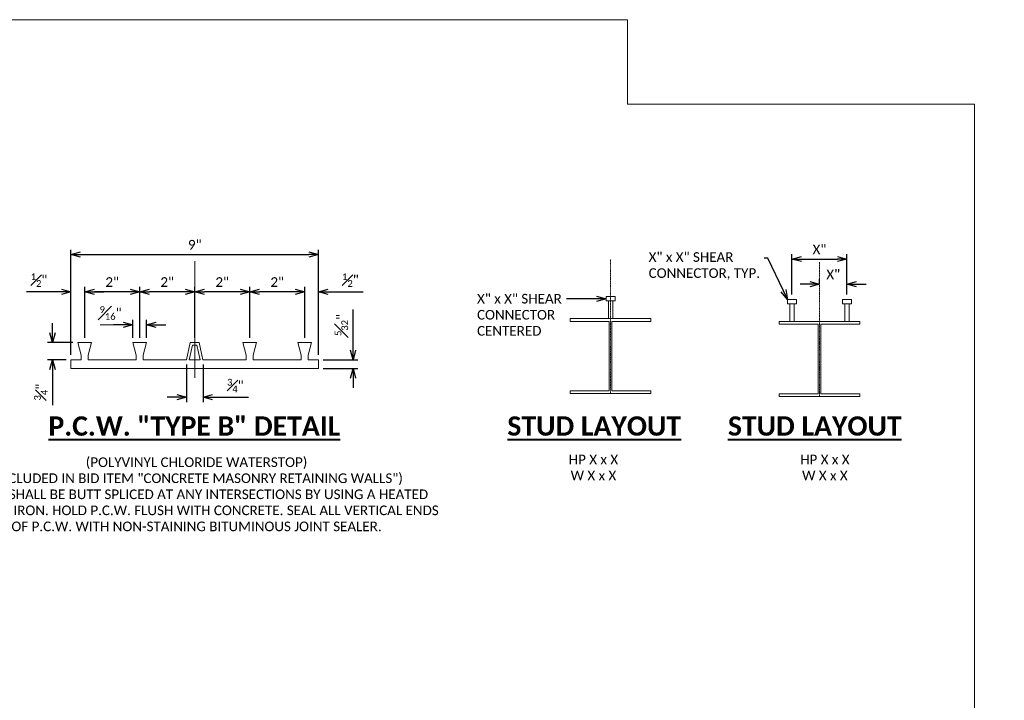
# Model space of a CAD drawing. Extents: x -3246 to 61242, y 278 to 2113.
# Tile 9 of 10: x 1813 to 2887, y 1300 to 2042. Entities that reach past the tile are written whole.
import ezdxf
from ezdxf import colors
from ezdxf.entities.mleader import LeaderData, LeaderLine
from ezdxf.math import Vec2, Vec3

# ---------------------------------------------------------------- set-up
doc = ezdxf.new("R2010")
doc.units = 0
doc.header["$MEASUREMENT"] = 0
doc.linetypes.add('Wisdot4', pattern=[0.28125, 0.125, -0.0625, 0.03125, -0.0625])
for name, color, linetype, lineweight in [('B_ANNO_BREAK', 7, 'Continuous', 18), ('B_ANNO_DIM', 7, 'Continuous', 18), ('B_ANNO_TEXT', 7, 'Continuous', 18), ('B_ANNO_TEXT_TITLE', 7, 'Continuous', 40), ('B_CNTR', 1, 'Wisdot4', 18), ('B_STEEL', 92, 'Continuous', 18)]:
    doc.layers.add(name, color=color, linetype=linetype, lineweight=lineweight)
doc.layers.add('B_ANNO_NOPLOT', color=41, linetype='Continuous', lineweight=18, plot=False, transparency=0.5)
doc.styles.add('Annotative', font='calibri.ttf', dxfattribs={"height": 0.0625})
doc.styles.get("Standard").update_dxf_attribs({"font": 'calibri.ttf'})
doc.styles.add('Title', font='calibrib.ttf', dxfattribs={"height": 0.125})
doc.dimstyles.new('Annotative', dxfattribs={"dimtxt": 0.0625, "dimasz": 0.0625, "dimexe": 0.03125, "dimexo": 0.03125, "dimgap": 0.03125, "dimtad": 1, "dimdec": 3, "dimzin": 3, "dimdsep": 46, "dimlunit": 4, "dimtxsty": 'Standard', "dimblk": 'OPEN30', "dimcen": 0.03125, "dimaunit": 1, "dimadec": 4, "dimazin": 3, "dimtfac": 0.75, "dimtdec": 3, "dimtofl": 0, "dimtmove": 0, "dimatfit": 3, "dimldrblk": 'OPEN30', "dimfxl": 1, "dimtfill": 1, "dimfrac": 1, "dimtolj": 1, "dimtzin": 0, "dimarcsym": 0})

# ---------------------------------------------------------------- blocks, each defined once
blk = doc.blocks.new('_Open30')
at = {"color": 0, "linetype": 'ByBlock', "lineweight": -2}
for p, q in [((-1, 0.27), (0, 0)), ((0, 0), (-1, -0.27)), ((0, 0), (-1, 0))]:
    blk.add_line(p, q, dxfattribs=at)
blk = doc.blocks.new('*D250')
at = {"layer": 'B_ANNO_DIM', "color": 0, "lineweight": -2, "transparency": 16777216}
for p, q in [((1848.6, 1700.5), (1848.6, 1711)), ((1871, 1690), (1843.3, 1690)), ((1863.5, 1671.2), (1843.3, 1671.2)), ((1848.6, 1660.7), (1848.6, 1621.6))]:
    blk.add_line(p, q, dxfattribs=at)
at = {"layer": 'B_ANNO_DIM', "color": 0, "lineweight": -2, "transparency": 16777216, "xscale": 10.5, "yscale": 10.5, "zscale": 10.5}
for p, rotation in [((1848.6, 1690), 270), ((1848.6, 1671.2), 90)]:
    blk.add_blockref('_Open30', p, dxfattribs=dict(at, rotation=rotation))
at = {"layer": 'B_ANNO_DIM', "color": 0, "transparency": 16777216, "insert": (1835.9, 1635.9), "char_height": 10.5, "attachment_point": 5, "rotation": 90, "bg_fill": 3, "box_fill_scale": 1.25, "bg_fill_color": 256, "bg_fill_true_color": 13158600, "bg_fill_transparency": 0}
blk.add_mtext('\\A1;{\\H0.7x;\\S3#4;}"', dxfattribs=at)
blk = doc.blocks.new('*D251')
at = {"layer": 'B_ANNO_DIM', "color": 0, "lineweight": -2, "transparency": 16777216}
for p, q in [((2176.4, 1681.7), (2176.4, 1726.1)), ((2144, 1671.2), (2181.7, 1671.2)), ((2144, 1661.6), (2181.7, 1661.6)), ((2176.4, 1651.1), (2176.4, 1640.6))]:
    blk.add_line(p, q, dxfattribs=at)
at = {"layer": 'B_ANNO_DIM', "color": 0, "lineweight": -2, "transparency": 16777216, "xscale": 10.5, "yscale": 10.5, "zscale": 10.5}
for p, rotation in [((2176.4, 1671.2), 270), ((2176.4, 1661.6), 90)]:
    blk.add_blockref('_Open30', p, dxfattribs=dict(at, rotation=rotation))
at = {"layer": 'B_ANNO_DIM', "color": 0, "transparency": 16777216, "insert": (2163.7, 1709.1), "char_height": 10.5, "attachment_point": 5, "rotation": 90, "bg_fill": 3, "box_fill_scale": 1.25, "bg_fill_color": 256, "bg_fill_true_color": 13158600, "bg_fill_transparency": 0}
blk.add_mtext('\\A1;{\\H0.7x;\\S5#32;}"', dxfattribs=at)
blk = doc.blocks.new('*D252')
at = {"layer": 'B_ANNO_DIM', "color": 0, "lineweight": -2, "transparency": 16777216}
for p, q in [((1994.8, 1666), (1994.8, 1625)), ((2012.8, 1666), (2012.8, 1625)), ((1984.3, 1630.3), (1973.8, 1630.3)), ((2023.3, 1630.3), (2062.3, 1630.3))]:
    blk.add_line(p, q, dxfattribs=at)
at = {"layer": 'B_ANNO_DIM', "color": 0, "lineweight": -2, "transparency": 16777216, "xscale": 10.5, "yscale": 10.5, "zscale": 10.5}
blk.add_blockref('_Open30', (1994.8, 1630.3), dxfattribs=at)
at = {"layer": 'B_ANNO_DIM', "color": 0, "lineweight": -2, "transparency": 16777216, "xscale": 10.5, "yscale": 10.5, "zscale": 10.5, "rotation": 180}
blk.add_blockref('_Open30', (2012.8, 1630.3), dxfattribs=at)
at = {"layer": 'B_ANNO_DIM', "color": 0, "transparency": 16777216, "insert": (2048.1, 1643), "char_height": 10.5, "attachment_point": 5, "bg_fill": 3, "box_fill_scale": 1.25, "bg_fill_color": 256, "bg_fill_true_color": 13158600, "bg_fill_transparency": 0}
blk.add_mtext('\\A1;{\\H0.7x;\\S3#4;}"', dxfattribs=at)
blk = doc.blocks.new('*D269')
at = {"layer": 'B_ANNO_DIM', "color": 0, "lineweight": -2, "transparency": 16777216}
for p, q in [((1925.8, 1709.3), (1915.3, 1709.3)), ((1936.3, 1695.2), (1936.3, 1714.6)), ((1951.3, 1695.2), (1951.3, 1714.6)), ((1961.8, 1709.3), (1972.3, 1709.3))]:
    blk.add_line(p, q, dxfattribs=at)
at = {"layer": 'B_ANNO_DIM', "color": 0, "lineweight": -2, "transparency": 16777216, "xscale": 10.5, "yscale": 10.5, "zscale": 10.5, "rotation": 180}
blk.add_blockref('_Open30', (1951.3, 1709.3), dxfattribs=at)
at = {"layer": 'B_ANNO_DIM', "color": 0, "transparency": 16777216, "insert": (1912, 1722.1), "char_height": 10.5, "attachment_point": 5, "bg_fill": 3, "box_fill_scale": 1.25, "bg_fill_color": 256, "bg_fill_true_color": 13158600, "bg_fill_transparency": 0}
blk.add_mtext('\\A1;{\\H0.7x;\\S9#16;}"', dxfattribs=at)
at = {"layer": 'B_ANNO_DIM', "color": 0, "lineweight": -2, "transparency": 16777216, "xscale": 10.5, "yscale": 10.5, "zscale": 10.5}
blk.add_blockref('_Open30', (1936.3, 1709.3), dxfattribs=at)
blk = doc.blocks.new('*D270')
at = {"layer": 'B_ANNO_DIM', "color": 0, "lineweight": -2, "transparency": 16777216}
for p, q in [((1868.8, 1676.5), (1868.8, 1791.2)), ((1879.3, 1785.9), (2128.3, 1785.9)), ((2138.8, 1676.5), (2138.8, 1791.2))]:
    blk.add_line(p, q, dxfattribs=at)
at = {"layer": 'B_ANNO_DIM', "color": 0, "lineweight": -2, "transparency": 16777216, "xscale": 10.5, "yscale": 10.5, "zscale": 10.5, "rotation": 180}
blk.add_blockref('_Open30', (1868.8, 1785.9), dxfattribs=at)
at = {"layer": 'B_ANNO_DIM', "color": 0, "lineweight": -2, "transparency": 16777216, "xscale": 10.5, "yscale": 10.5, "zscale": 10.5}
blk.add_blockref('_Open30', (2138.8, 1785.9), dxfattribs=at)
at = {"layer": 'B_ANNO_DIM', "color": 0, "transparency": 16777216, "insert": (2003.8, 1796.6), "char_height": 10.5, "attachment_point": 5, "bg_fill": 3, "box_fill_scale": 1.25, "bg_fill_color": 256, "bg_fill_true_color": 13158600, "bg_fill_transparency": 0}
blk.add_mtext('\\A1;9"', dxfattribs=at)
blk = doc.blocks.new('AnonymousCell47')
at = {"layer": 'B_STEEL'}
blk.add_line((-1.59, 4.8), (1.61, 4.8), dxfattribs=at)
at = {"layer": 'B_STEEL', "flags": 128}
blk.add_lwpolyline([(-1.59, -7.99), (-1.59, 4.8), (-3.28, 4.8), (-3.28, 8.01), (3.29, 8.01), (3.29, 4.8), (1.61, 4.8), (1.61, -7.99)], dxfattribs=at)
blk = doc.blocks.new('*D257')
at = {"layer": 'B_ANNO_DIM', "color": 0, "lineweight": -2, "transparency": 16777216}
for p, q in [((2655.1, 1742.2), (2655.1, 1786.3)), ((2715.1, 1742.2), (2715.1, 1786.3)), ((2665.6, 1781), (2704.6, 1781))]:
    blk.add_line(p, q, dxfattribs=at)
at = {"layer": 'B_ANNO_DIM', "color": 0, "lineweight": -2, "transparency": 16777216, "xscale": 10.5, "yscale": 10.5, "zscale": 10.5, "rotation": 180}
blk.add_blockref('_Open30', (2655.1, 1781), dxfattribs=at)
at = {"layer": 'B_ANNO_DIM', "color": 0, "lineweight": -2, "transparency": 16777216, "xscale": 10.5, "yscale": 10.5, "zscale": 10.5}
blk.add_blockref('_Open30', (2715.1, 1781), dxfattribs=at)
at = {"layer": 'B_ANNO_DIM', "color": 0, "transparency": 16777216, "insert": (2685.1, 1791.5), "char_height": 10.5, "attachment_point": 5, "bg_fill": 3, "box_fill_scale": 1.25, "bg_fill_color": 256, "bg_fill_true_color": 13158600, "bg_fill_transparency": 0}
blk.add_mtext('\\A1;X" ', dxfattribs=at)
blk = doc.blocks.new('*D258')
at = {"layer": 'B_ANNO_DIM', "color": 0, "lineweight": -2, "transparency": 16777216}
for p, q in [((2674.6, 1753.7), (2664.1, 1753.7)), ((2685.1, 1753.6), (2685.1, 1759)), ((2715.1, 1742.2), (2715.1, 1759)), ((2725.6, 1753.7), (2736.1, 1753.7))]:
    blk.add_line(p, q, dxfattribs=at)
at = {"layer": 'B_ANNO_DIM', "color": 0, "lineweight": -2, "transparency": 16777216, "xscale": 10.5, "yscale": 10.5, "zscale": 10.5}
blk.add_blockref('_Open30', (2685.1, 1753.7), dxfattribs=at)
at = {"layer": 'B_ANNO_DIM', "color": 0, "lineweight": -2, "transparency": 16777216, "xscale": 10.5, "yscale": 10.5, "zscale": 10.5, "rotation": 180}
blk.add_blockref('_Open30', (2715.1, 1753.7), dxfattribs=at)
at = {"layer": 'B_ANNO_DIM', "color": 0, "transparency": 16777216, "insert": (2700.1, 1764.2), "char_height": 10.5, "attachment_point": 5, "bg_fill": 3, "box_fill_scale": 1.25, "bg_fill_color": 256, "bg_fill_true_color": 13158600, "bg_fill_transparency": 0}
blk.add_mtext('\\A1;X" ', dxfattribs=at)
blk = doc.blocks.new('*D262')
at = {"layer": 'B_ANNO_DIM', "color": 0, "lineweight": -2, "transparency": 16777216}
for p, q in [((2123.8, 1695.2), (2123.8, 1750.6)), ((2138.8, 1676.5), (2138.8, 1750.6)), ((2113.3, 1745.3), (2102.8, 1745.3)), ((2149.3, 1745.3), (2187.3, 1745.3))]:
    blk.add_line(p, q, dxfattribs=at)
at = {"layer": 'B_ANNO_DIM', "color": 0, "lineweight": -2, "transparency": 16777216, "xscale": 10.5, "yscale": 10.5, "zscale": 10.5}
blk.add_blockref('_Open30', (2123.8, 1745.3), dxfattribs=at)
at = {"layer": 'B_ANNO_DIM', "color": 0, "lineweight": -2, "transparency": 16777216, "xscale": 10.5, "yscale": 10.5, "zscale": 10.5, "rotation": 180}
blk.add_blockref('_Open30', (2138.8, 1745.3), dxfattribs=at)
at = {"layer": 'B_ANNO_DIM', "color": 0, "transparency": 16777216, "insert": (2173.6, 1758), "char_height": 10.5, "attachment_point": 5, "bg_fill": 3, "box_fill_scale": 1.25, "bg_fill_color": 256, "bg_fill_true_color": 13158600, "bg_fill_transparency": 0}
blk.add_mtext('\\A1;{\\H0.7x;\\S1#2;}"', dxfattribs=at)
blk = doc.blocks.new('*D263')
at = {"layer": 'B_ANNO_DIM', "color": 0, "lineweight": -2, "transparency": 16777216}
for p, q in [((1868.8, 1676.5), (1868.8, 1750.6)), ((1883.8, 1695.2), (1883.8, 1750.6)), ((1858.3, 1745.3), (1820.2, 1745.3)), ((1894.3, 1745.3), (1904.8, 1745.3))]:
    blk.add_line(p, q, dxfattribs=at)
at = {"layer": 'B_ANNO_DIM', "color": 0, "lineweight": -2, "transparency": 16777216, "xscale": 10.5, "yscale": 10.5, "zscale": 10.5}
for p, rotation in [((1868.8, 1745.3), 359.9999999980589), ((1883.8, 1745.3), 179.9999999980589)]:
    blk.add_blockref('_Open30', p, dxfattribs=dict(at, rotation=rotation))
at = {"layer": 'B_ANNO_DIM', "color": 0, "transparency": 16777216, "insert": (1834, 1758), "char_height": 10.5, "attachment_point": 5, "rotation": 360, "bg_fill": 3, "box_fill_scale": 1.25, "bg_fill_color": 256, "bg_fill_true_color": 13158600, "bg_fill_transparency": 0}
blk.add_mtext('\\A1;{\\H0.7x;\\S1#2;}"', dxfattribs=at)
blk = doc.blocks.new('*D264')
at = {"layer": 'B_ANNO_DIM', "color": 0, "lineweight": -2, "transparency": 16777216}
for p, q in [((2063.8, 1695.2), (2063.8, 1750.6)), ((2123.8, 1695.2), (2123.8, 1750.6)), ((2113.3, 1745.3), (2074.3, 1745.3))]:
    blk.add_line(p, q, dxfattribs=at)
at = {"layer": 'B_ANNO_DIM', "color": 0, "lineweight": -2, "transparency": 16777216, "xscale": 10.5, "yscale": 10.5, "zscale": 10.5, "rotation": 180}
blk.add_blockref('_Open30', (2063.8, 1745.3), dxfattribs=at)
at = {"layer": 'B_ANNO_DIM', "color": 0, "lineweight": -2, "transparency": 16777216, "xscale": 10.5, "yscale": 10.5, "zscale": 10.5}
blk.add_blockref('_Open30', (2123.8, 1745.3), dxfattribs=at)
at = {"layer": 'B_ANNO_DIM', "color": 0, "transparency": 16777216, "insert": (2093.8, 1755.9), "char_height": 10.5, "attachment_point": 5, "bg_fill": 3, "box_fill_scale": 1.25, "bg_fill_color": 256, "bg_fill_true_color": 13158600, "bg_fill_transparency": 0}
blk.add_mtext('\\A1;2"', dxfattribs=at)
blk = doc.blocks.new('*D265')
at = {"layer": 'B_ANNO_DIM', "color": 0, "lineweight": -2, "transparency": 16777216}
for p, q in [((2003.8, 1695.2), (2003.8, 1750.6)), ((2063.8, 1695.2), (2063.8, 1750.6)), ((2053.3, 1745.3), (2014.3, 1745.3))]:
    blk.add_line(p, q, dxfattribs=at)
at = {"layer": 'B_ANNO_DIM', "color": 0, "lineweight": -2, "transparency": 16777216, "xscale": 10.5, "yscale": 10.5, "zscale": 10.5, "rotation": 180}
blk.add_blockref('_Open30', (2003.8, 1745.3), dxfattribs=at)
at = {"layer": 'B_ANNO_DIM', "color": 0, "lineweight": -2, "transparency": 16777216, "xscale": 10.5, "yscale": 10.5, "zscale": 10.5}
blk.add_blockref('_Open30', (2063.8, 1745.3), dxfattribs=at)
at = {"layer": 'B_ANNO_DIM', "color": 0, "transparency": 16777216, "insert": (2033.8, 1755.9), "char_height": 10.5, "attachment_point": 5, "bg_fill": 3, "box_fill_scale": 1.25, "bg_fill_color": 256, "bg_fill_true_color": 13158600, "bg_fill_transparency": 0}
blk.add_mtext('\\A1;2"', dxfattribs=at)
blk = doc.blocks.new('*D266')
at = {"layer": 'B_ANNO_DIM', "color": 0, "lineweight": -2, "transparency": 16777216}
for p, q in [((1943.8, 1695.2), (1943.8, 1750.6)), ((2003.8, 1695.2), (2003.8, 1750.6)), ((1993.3, 1745.3), (1954.3, 1745.3))]:
    blk.add_line(p, q, dxfattribs=at)
at = {"layer": 'B_ANNO_DIM', "color": 0, "lineweight": -2, "transparency": 16777216, "xscale": 10.5, "yscale": 10.5, "zscale": 10.5, "rotation": 180}
blk.add_blockref('_Open30', (1943.8, 1745.3), dxfattribs=at)
at = {"layer": 'B_ANNO_DIM', "color": 0, "lineweight": -2, "transparency": 16777216, "xscale": 10.5, "yscale": 10.5, "zscale": 10.5}
blk.add_blockref('_Open30', (2003.8, 1745.3), dxfattribs=at)
at = {"layer": 'B_ANNO_DIM', "color": 0, "transparency": 16777216, "insert": (1973.8, 1755.9), "char_height": 10.5, "attachment_point": 5, "bg_fill": 3, "box_fill_scale": 1.25, "bg_fill_color": 256, "bg_fill_true_color": 13158600, "bg_fill_transparency": 0}
blk.add_mtext('\\A1;2"', dxfattribs=at)
blk = doc.blocks.new('*D267')
at = {"layer": 'B_ANNO_DIM', "color": 0, "lineweight": -2, "transparency": 16777216}
for p, q in [((1883.8, 1695.2), (1883.8, 1750.6)), ((1943.8, 1695.2), (1943.8, 1750.6)), ((1933.3, 1745.3), (1894.3, 1745.3))]:
    blk.add_line(p, q, dxfattribs=at)
at = {"layer": 'B_ANNO_DIM', "color": 0, "lineweight": -2, "transparency": 16777216, "xscale": 10.5, "yscale": 10.5, "zscale": 10.5, "rotation": 180}
blk.add_blockref('_Open30', (1883.8, 1745.3), dxfattribs=at)
at = {"layer": 'B_ANNO_DIM', "color": 0, "lineweight": -2, "transparency": 16777216, "xscale": 10.5, "yscale": 10.5, "zscale": 10.5}
blk.add_blockref('_Open30', (1943.8, 1745.3), dxfattribs=at)
at = {"layer": 'B_ANNO_DIM', "color": 0, "transparency": 16777216, "insert": (1913.8, 1755.9), "char_height": 10.5, "attachment_point": 5, "bg_fill": 3, "box_fill_scale": 1.25, "bg_fill_color": 256, "bg_fill_true_color": 13158600, "bg_fill_transparency": 0}
blk.add_mtext('\\A1;2"', dxfattribs=at)

msp = doc.modelspace()

# ---------------------------------------------------------------- linework, layer by layer
at = {"layer": 'B_CNTR', "lineweight": 18, "transparency": 33554687}
for p, q in [((2457.2517, 1634.3381), (2457.2517, 1781.0134)), ((2685.1145, 1631.1543), (2685.1145, 1777.7505))]:
    msp.add_line(p, q, dxfattribs=at)
at = {"layer": 'B_STEEL', "transparency": 33554687}
for p, q in [((2413.3767, 1716.0881), (2501.1267, 1716.0881)), ((2413.3767, 1713.0581), (2413.3767, 1716.0881)), ((2455.737, 1713.0581), (2413.3767, 1713.0581)), ((2455.737, 1637.3681), (2455.737, 1713.0581)), ((2501.1267, 1713.0581), (2458.7664, 1713.0581)), ((2458.7664, 1713.0581), (2458.7664, 1637.3681)), ((2501.1267, 1716.0881), (2501.1267, 1713.0581)), ((2641.2395, 1712.9043), (2728.9895, 1712.9043)), ((2641.2395, 1709.8743), (2641.2395, 1712.9043)), ((2683.5998, 1709.8743), (2641.2395, 1709.8743)), ((2683.5998, 1634.1843), (2683.5998, 1709.8743)), ((2728.9895, 1709.8743), (2686.6292, 1709.8743)), ((2686.6292, 1709.8743), (2686.6292, 1634.1843)), ((2728.9895, 1712.9043), (2728.9895, 1709.8743)), ((2413.3767, 1634.3381), (2413.3767, 1637.3681)), ((2413.3767, 1637.3681), (2455.737, 1637.3681)), ((2501.1267, 1634.3381), (2413.3767, 1634.3381)), ((2458.7664, 1637.3681), (2501.1267, 1637.3681)), ((2501.1267, 1637.3681), (2501.1267, 1634.3381)), ((2641.2395, 1631.1543), (2641.2395, 1634.1843)), ((2641.2395, 1634.1843), (2683.5998, 1634.1843)), ((2686.6292, 1634.1843), (2728.9895, 1634.1843)), ((2728.9895, 1634.1843), (2728.9895, 1631.1543)), ((2728.9895, 1631.1543), (2641.2395, 1631.1543))]:
    msp.add_line(p, q, dxfattribs=at)

# ---------------------------------------------------------------- block references
at = {"color": 7, "linetype": 'Continuous', "lineweight": 18, "transparency": 33554687, "yscale": 1.5, "zscale": 1.5}
for p, xscale in [((2457.2408, 1728.0784), 1.5), ((2655.1036, 1724.8945), 1.5), ((2715.1254, 1724.8945), -1.5)]:
    msp.add_blockref('AnonymousCell47', p, dxfattribs=dict(at, xscale=xscale))

# ---------------------------------------------------------------- texts
at = {"layer": 'B_ANNO_TEXT', "transparency": 33554687, "insert": (2005.7363, 1484.0837), "char_height": 10.5, "width": 533.586037, "attachment_point": 8, "style": 'Annotative'}
msp.add_mtext('(POLYVINYL CHLORIDE WATERSTOP)\\P(INCLUDED IN BID ITEM "CONCRETE MASONRY RETAINING WALLS")\\PP.C.W. SHALL BE BUTT SPLICED AT ANY INTERSECTIONS BY USING A HEATED SPLICING IRON. HOLD P.C.W. FLUSH WITH CONCRETE. SEAL ALL VERTICAL ENDS OF P.C.W. WITH NON-STAINING BITUMINOUS JOINT SEALER.', dxfattribs=at)
at = {"layer": 'B_ANNO_TEXT', "transparency": 33554687, "insert": (2438.605, 1539.6584), "char_height": 10.5, "width": 73.931912, "attachment_point": 8, "style": 'Annotative', "bg_fill": 3, "box_fill_scale": 1.5, "bg_fill_color": 256, "bg_fill_transparency": 0}
msp.add_mtext('\\A1;\\pxt16;HP X x X\\PW X x X', dxfattribs=at)
at = {"layer": 'B_ANNO_TEXT_TITLE', "transparency": 33554687, "char_height": 21, "attachment_point": 1, "style": 'Title'}
for s, insert, width in [('{\\LP.C.W. "TYPE B" DETAIL}', (1844.254, 1609.4031), 424.920558), ('{\\LSTUD LAYOUT}', (2344.7214, 1609.4354), 221.668411), ('{\\LSTUD LAYOUT}', (2585.2459, 1609.4354), 221.668411)]:
    msp.add_mtext(s, dxfattribs=dict(at, insert=insert, width=width))

# ---------------------------------------------------------------- dimensions: what is measured, and where the dimension line sits
at = {"layer": 'B_ANNO_DIM', "transparency": 33554687}
dim = msp.add_linear_dim(base=(1936.2694, 1709.3463), p1=(1951.2694, 1689.9675), p2=(1936.2694, 1689.9675), text='{\\H0.7x;\\S9#16;}"', dimstyle='Annotative', override={"dimscale": 168, "dimsah": 1, "dimtmove": 1}, dxfattribs=at)
dim.commit()
dim.dimension.update_dxf_attribs({"geometry": '*D269', "text_midpoint": (1912.0348, 1709.3463), "dimtype": 160})
for base, p1, p2, text, picture, middle in [((2176.4082, 1671.2175), (2138.7699, 1661.6079), (2138.7699, 1671.2175), '{\\H0.7x;\\S5#32;}"', '*D251', (2163.6809, 1709.1476)), ((1848.5633, 1671.2175), (1876.2694, 1689.9675), (1868.7694, 1671.2175), '{\\H0.7x;\\S3#4;}"', '*D250', (1835.8559, 1635.9276))]:
    dim = msp.add_linear_dim(base=base, p1=p1, p2=p2, angle=90, text=text, dimstyle='Annotative', override={"dimscale": 168, "dimsah": 1}, dxfattribs=at)
    dim.commit()
    dim.dimension.update_dxf_attribs({"geometry": picture, "text_midpoint": middle})
dim = msp.add_linear_dim(base=(2012.7694, 1630.2944), p1=(1994.7694, 1671.2175), p2=(2012.7694, 1671.2175), text='{\\H0.7x;\\S3#4;}"', dimstyle='Annotative', override={"dimscale": 168, "dimsah": 1}, dxfattribs=at)
dim.commit()
dim.dimension.update_dxf_attribs({"geometry": '*D252', "text_midpoint": (2048.0592, 1643.0019)})

# ---------------------------------------------------------------- leaders
ml = msp.add_multileader_mtext('Standard', dxfattribs=at)
ml.set_content('CAST-IN-PLACE CONCRETE FACING \\P(10" MIN.)', color=256)
ml.set_leader_properties()
ml.set_arrow_properties(name='OPEN30')
ml.build(insert=Vec2(0, 0))
ml.multileader.update_dxf_attribs({"dogleg_length": 0.0625, "arrow_head_size": 10.5, "scale": 168})
ctx = ml.context
ctx.base_point, ctx.scale, ctx.char_height, ctx.arrow_head_size, ctx.landing_gap_size, ctx.plane_origin = Vec3(773.8696, 1841.5585), 168, 10.5, 10.5, 5.25, Vec3(718.5959, 1841.5585)
notes = []
notes.append((ctx, [(0, (1, 1, 0), (763.3696, 1841.5585), (1, 0), 10.5, [(0, [(718.5959, 1841.5585), (749.4807, 1841.5585)], 0, [])])]))
ctx.mtext.insert, ctx.mtext.width, ctx.mtext.flow_direction = Vec3(779.1196, 1848.2018), 127.222445, 5
ml = msp.add_multileader_mtext('Standard', dxfattribs=at)
ml.set_content('\\A1;X" x X" SHEAR\\PCONNECTOR, TYP.', color=256)
ml.set_leader_properties()
ml.set_arrow_properties(name='OPEN30')
ml.build(insert=Vec2(0, 0))
ml.multileader.update_dxf_attribs({"dogleg_length": 0.0625, "arrow_head_size": 10.5, "scale": 168})
ctx = ml.context
ctx.base_point, ctx.scale, ctx.char_height, ctx.arrow_head_size, ctx.landing_gap_size, ctx.plane_origin = Vec3(2493.5765, 1782.0204), 168, 10.5, 10.5, 5.25, Vec3(2594.6352, 1827.5475)
notes.append((ctx, [(0, (1, 1, 0), (2628.9319, 1782.0204), (-1, 0), 4.1296, [(0, [(2650.1899, 1736.9042)], 0, [])])]))
ctx.mtext.insert, ctx.mtext.flow_direction = Vec3(2498.8265, 1788.4415), 5
ml = msp.add_multileader_mtext('Standard', dxfattribs=at)
ml.set_content('\\A1;X" x X" SHEAR\\PCONNECTOR\\PCENTERED ', color=256)
ml.set_leader_properties()
ml.set_arrow_properties(name='OPEN30')
ml.build(insert=Vec2(0, 0))
ml.multileader.update_dxf_attribs({"dogleg_length": 0.0625, "arrow_head_size": 10.5, "scale": 168})
ctx = ml.context
ctx.base_point, ctx.scale, ctx.char_height, ctx.arrow_head_size, ctx.landing_gap_size, ctx.plane_origin = Vec3(2306.4239, 1737.6857), 168, 10.5, 10.5, 5.25, Vec3(2452.3271, 1737.6857)
notes.append((ctx, [(0, (1, 1, 0), (2419.7673, 1737.6857), (-1, 0), 10.5, [(0, [(2452.3271, 1737.6857)], 0, [])])]))
ctx.mtext.insert, ctx.mtext.flow_direction = Vec3(2311.6739, 1743.0003), 5
for ctx, leaders in notes:
    for number, flags, end, landing, length, lines in leaders:
        leader = LeaderData()
        leader.index, (leader.has_last_leader_line, leader.has_dogleg_vector, leader.attachment_direction) = number, flags
        leader.last_leader_point, leader.dogleg_vector, leader.dogleg_length = Vec3(end), Vec3(landing), length
        for number, points, colour, breaks in lines:
            line = LeaderLine()
            line.index, line.vertices, line.color, line.breaks = number, Vec3.list(points), colors.encode_raw_color(colour), breaks
            leader.lines.append(line)
        ctx.leaders.append(leader)

# ---------------------------------------------------------------- next in the draw order: dimensions: what is measured, and where the dimension line sits
dim = msp.add_linear_dim(base=(2138.7699, 1785.932), p1=(1868.7694, 1671.2175), p2=(2138.7699, 1671.2175), text='9"', dimstyle='Annotative', override={"dimscale": 168, "dimsah": 1}, dxfattribs=at)
dim.commit()
dim.dimension.update_dxf_attribs({"geometry": '*D270', "text_midpoint": (2003.7696, 1796.5613)})

# ---------------------------------------------------------------- next in the draw order: leaders
ml = msp.add_multileader_mtext('Standard', dxfattribs=at)
ml.set_content('GEOCOMPOSITE DRAIN BOARD', color=256)
ml.set_leader_properties()
ml.set_arrow_properties(name='OPEN30')
ml.build(insert=Vec2(0, 0))
ml.multileader.update_dxf_attribs({"dogleg_length": 0.0625, "arrow_head_size": 10.5, "scale": 168})
ctx = ml.context
ctx.base_point, ctx.scale, ctx.char_height, ctx.arrow_head_size, ctx.landing_gap_size, ctx.plane_origin = Vec3(741.7607, 1637.793), 168, 10.5, 10.5, 5.25, Vec3(678.616, 1637.793)
notes = []
notes.append((ctx, [(0, (1, 1, 0), (731.2607, 1637.793), (1, 0), 10.5, [(0, [(678.616, 1637.793), (709.5009, 1637.793)], 0, [])])]))
ctx.mtext.insert, ctx.mtext.width, ctx.mtext.flow_direction = Vec3(747.0107, 1643.1197), 119.328161, 5
ml = msp.add_multileader_mtext('Standard', dxfattribs=at)
ml.set_content('FILL VOIDS AROUND SOLDIER PILE WITH {\\C7;CLSM} AND BEHIND LAGGING WITH FLOWABLE BACKFILL. ', color=256)
ml.set_leader_properties()
ml.set_arrow_properties(name='OPEN30')
ml.build(insert=Vec2(0, 0))
ml.multileader.update_dxf_attribs({"dogleg_length": 0.0625, "arrow_head_size": 10.5, "scale": 168})
ctx = ml.context
ctx.base_point, ctx.scale, ctx.char_height, ctx.arrow_head_size, ctx.landing_gap_size, ctx.plane_origin = Vec3(386.2161, 1616.6116), 168, 10.5, 10.5, 5.25, Vec3(612.4725, 1616.6116)
notes.append((ctx, [(0, (1, 1, 0), (589.8918, 1616.6116), (-1, 0), 10.5, [(0, [(612.4725, 1616.6116)], 0, [])])]))
ctx.mtext.insert, ctx.mtext.width, ctx.mtext.flow_direction = Vec3(391.4661, 1621.9383), 187.680175, 5
ml = msp.add_multileader_mtext('Standard', dxfattribs=at)
ml.set_content('R/L R-XX-XX, F.F. WALL', color=256)
ml.set_leader_properties()
ml.set_arrow_properties(name='OPEN30')
ml.build(insert=Vec2(0, 0))
ml.multileader.update_dxf_attribs({"dogleg_length": 0.0625, "arrow_head_size": 10.5, "scale": 168})
ctx = ml.context
ctx.base_point, ctx.scale, ctx.char_height, ctx.arrow_head_size, ctx.landing_gap_size, ctx.plane_origin = Vec3(781.7405, 1580.4515), 168, 10.5, 10.5, 5.25, Vec3(718.5959, 1580.4515)
notes.append((ctx, [(0, (1, 1, 0), (771.2405, 1580.4515), (1, 0), 10.5, [(0, [(718.5959, 1580.4515), (749.4807, 1580.4515)], 0, [])])]))
ctx.mtext.insert, ctx.mtext.width, ctx.mtext.flow_direction = Vec3(786.9905, 1586.8727), 158.550611, 5
for ctx, leaders in notes:
    for number, flags, end, landing, length, lines in leaders:
        leader = LeaderData()
        leader.index, (leader.has_last_leader_line, leader.has_dogleg_vector, leader.attachment_direction) = number, flags
        leader.last_leader_point, leader.dogleg_vector, leader.dogleg_length = Vec3(end), Vec3(landing), length
        for number, points, colour, breaks in lines:
            line = LeaderLine()
            line.index, line.vertices, line.color, line.breaks = number, Vec3.list(points), colors.encode_raw_color(colour), breaks
            leader.lines.append(line)
        ctx.leaders.append(leader)

# ---------------------------------------------------------------- next in the draw order: linework, layer by layer
msp.add_line((2003.7694, 1778.7309), (2003.7694, 1651.561), dxfattribs=at)
at = {"layer": 'B_STEEL', "transparency": 33554687}
for p, q in [((1891.2694, 1689.9675), (1876.2694, 1689.9675)), ((1876.2694, 1689.9675), (1880.0194, 1676.1212)), ((1891.2694, 1689.9675), (1887.5194, 1676.1212)), ((1951.2694, 1689.9675), (1936.2694, 1689.9675)), ((1936.2694, 1689.9675), (1940.0194, 1676.1212)), ((1951.2694, 1689.9675), (1947.5194, 1676.1212)), ((1998.9011, 1689.9675), (1994.7694, 1671.2175)), ((2001.312, 1686.9675), (1997.8413, 1671.2175)), ((2008.6376, 1689.9675), (1998.9011, 1689.9675)), ((2006.2268, 1686.9675), (2001.312, 1686.9675)), ((2006.2268, 1686.9675), (2009.6974, 1671.2175)), ((2008.6376, 1689.9675), (2012.7694, 1671.2175)), ((2071.2694, 1689.9675), (2056.2694, 1689.9675)), ((2056.2694, 1689.9675), (2060.0194, 1676.1212)), ((2071.2694, 1689.9675), (2067.5194, 1676.1212)), ((2131.2694, 1689.9675), (2116.2694, 1689.9675)), ((2116.2694, 1689.9675), (2120.0194, 1676.1212)), ((2131.2694, 1689.9675), (2127.5194, 1676.1212)), ((1880.0194, 1671.2175), (1880.0194, 1676.1212)), ((1887.5194, 1671.2175), (1887.5194, 1676.1212)), ((1940.0194, 1671.2175), (1940.0194, 1676.1212)), ((1947.5194, 1671.2175), (1947.5194, 1676.1212)), ((2060.0194, 1671.2175), (2060.0194, 1676.1212)), ((2067.5194, 1671.2175), (2067.5194, 1676.1212)), ((2120.0194, 1671.2175), (2120.0194, 1676.1212)), ((2127.5194, 1671.2175), (2127.5194, 1676.1212)), ((1887.5194, 1671.2175), (1940.0194, 1671.2175)), ((1947.5194, 1671.2175), (1994.7694, 1671.2175)), ((2009.6974, 1671.2175), (1997.8413, 1671.2175)), ((2012.7694, 1671.2175), (2060.0194, 1671.2175))]:
    msp.add_line(p, q, dxfattribs=at)
at = {"layer": 'B_STEEL', "transparency": 33554687, "flags": 128}
for points in [[(2127.5194, 1671.2175), (2138.7699, 1671.2175), (2138.7699, 1661.6079), (1868.7694, 1661.6079), (1868.7694, 1671.2175), (1880.0194, 1671.2175)], [(2067.5194, 1671.2175), (2067.5194, 1671.2175), (2120.0194, 1671.2175)]]:
    msp.add_lwpolyline(points, dxfattribs=at)

# ---------------------------------------------------------------- next in the draw order: texts
at = {"layer": 'B_ANNO_TEXT', "transparency": 33554687, "insert": (2691.0141, 1539.6584), "char_height": 10.5, "width": 73.931912, "attachment_point": 8, "style": 'Annotative', "bg_fill": 3, "box_fill_scale": 1.5, "bg_fill_color": 256, "bg_fill_transparency": 0}
msp.add_mtext('\\A1;\\pxt16;HP X x X\\PW X x X', dxfattribs=at)

# ---------------------------------------------------------------- next in the draw order: leaders
at = {"layer": 'B_ANNO_DIM', "transparency": 33554687}
ml = msp.add_multileader_mtext('Standard', dxfattribs=at)
ml.set_content('\\A1;C/L SOLDIER PILE & FOOTING', color=256)
ml.set_leader_properties()
ml.set_arrow_properties(name='OPEN30')
ml.build(insert=Vec2(0, 0))
ml.multileader.update_dxf_attribs({"dogleg_length": 0.0625, "arrow_head_size": 10.5, "scale": 168})
ctx = ml.context
ctx.base_point, ctx.scale, ctx.char_height, ctx.arrow_head_size, ctx.landing_gap_size, ctx.plane_origin = Vec3(450.2369, 1769.0082), 168, 10.5, 10.5, 5.25, Vec3(650.5961, 1769.0082)
notes = []
notes.append((ctx, [(0, (1, 1, 0), (583.8777, 1769.0082), (-1, 0), 10.5, [(0, [(650.5961, 1769.0082)], 0, [])])]))
ctx.mtext.insert, ctx.mtext.width, ctx.mtext.flow_direction = Vec3(455.4869, 1774.335), 115.608974, 5
ml = msp.add_multileader_mtext('Standard', dxfattribs=at)
ml.set_content('\\A1;X" x X-INCH SHEAR CONNECTORS\\PVERT.^ISPA. @ X\'-X" MAX. (AS REQ\'D. BY DESIGN)', color=256)
ml.set_leader_properties()
ml.set_arrow_properties(name='OPEN30')
ml.build(insert=Vec2(0, 0))
ml.multileader.update_dxf_attribs({"dogleg_length": 0.0625, "arrow_head_size": 10.5, "scale": 168})
ctx = ml.context
ctx.base_point, ctx.scale, ctx.char_height, ctx.arrow_head_size, ctx.landing_gap_size, ctx.plane_origin = Vec3(773.7761, 1759.243), 168, 10.5, 10.5, 5.25, Vec3(700.1314, 1746.9077)
notes.append((ctx, [(0, (1, 1, 0), (763.2761, 1759.243), (1, 0), 10.5, [(0, [(700.1314, 1746.9077), (763.2761, 1759.243)], 0, [])])]))
ctx.mtext.insert, ctx.mtext.width, ctx.mtext.flow_direction = Vec3(779.0261, 1765.8863), 252.333504, 5
ml = msp.add_multileader_mtext('Standard', dxfattribs=at)
ml.set_content('EXISTING GRADE', color=256)
ml.set_leader_properties()
ml.set_arrow_properties(name='OPEN30')
ml.build(insert=Vec2(0, 0))
ml.multileader.update_dxf_attribs({"dogleg_length": 0.0625, "arrow_head_size": 10.5, "scale": 168})
ctx = ml.context
ctx.base_point, ctx.scale, ctx.char_height, ctx.arrow_head_size, ctx.landing_gap_size, ctx.plane_origin = Vec3(881.1393, 1703.0575), 168, 10.5, 10.5, 5.25, Vec3(826.7796, 1666.1775)
notes.append((ctx, [(0, (1, 1, 0), (870.6393, 1703.0575), (1, 0), 10.5, [(0, [(826.7796, 1680.5679), (870.6393, 1703.0575)], 0, [])])]))
ctx.mtext.insert, ctx.mtext.width, ctx.mtext.flow_direction = Vec3(886.3893, 1708.3802), 62.590351, 5
for ctx, leaders in notes:
    for number, flags, end, landing, length, lines in leaders:
        leader = LeaderData()
        leader.index, (leader.has_last_leader_line, leader.has_dogleg_vector, leader.attachment_direction) = number, flags
        leader.last_leader_point, leader.dogleg_vector, leader.dogleg_length = Vec3(end), Vec3(landing), length
        for number, points, colour, breaks in lines:
            line = LeaderLine()
            line.index, line.vertices, line.color, line.breaks = number, Vec3.list(points), colors.encode_raw_color(colour), breaks
            leader.lines.append(line)
        ctx.leaders.append(leader)

# ---------------------------------------------------------------- next in the draw order: dimensions: what is measured, and where the dimension line sits
for base, p1, p2, text, picture, middle in [((2715.1145, 1781.013), (2655.1145, 1736.9042), (2715.1145, 1736.9042), 'X" ', '*D257', (2685.1145, 1791.5372)), ((2138.7694, 1745.3366), (2123.7694, 1689.9675), (2138.7694, 1671.2175), '{\\H0.7x;\\S1#2;}"', '*D262', (2173.5532, 1757.9819))]:
    dim = msp.add_linear_dim(base=base, p1=p1, p2=p2, text=text, dimstyle='Annotative', override={"dimscale": 168, "dimsah": 1}, dxfattribs=at)
    dim.commit()
    dim.dimension.update_dxf_attribs({"geometry": picture, "text_midpoint": middle})
dim = msp.add_linear_dim(base=(1868.7694, 1745.3366), p1=(1883.7694, 1689.9675), p2=(1868.7694, 1671.2175), angle=180, text='{\\H0.7x;\\S1#2;}"', dimstyle='Annotative', override={"dimscale": 168, "dimsah": 1}, dxfattribs=at)
dim.commit()
dim.dimension.update_dxf_attribs({"geometry": '*D263', "text_midpoint": (1833.9856, 1757.9819)})

# ---------------------------------------------------------------- next in the draw order: linework, layer by layer
at = {"layer": 'B_ANNO_BREAK', "transparency": 33554687}
msp.add_line((1915.2694, 1709.3463), (1900.7207, 1709.3463), dxfattribs=at)

# ---------------------------------------------------------------- next in the draw order: dimensions: what is measured, and where the dimension line sits
at = {"layer": 'B_ANNO_DIM', "transparency": 33554687}
for base, p1, p2, text, picture, middle in [((2715.1145, 1753.7081), (2685.1145, 1748.3867), (2715.1145, 1736.9042), 'X" ', '*D258', (2700.1145, 1764.2323)), ((2063.7694, 1745.3366), (2123.7694, 1689.9675), (2063.7694, 1689.9675), '2"', '*D264', (2093.7694, 1755.8891))]:
    dim = msp.add_linear_dim(base=base, p1=p1, p2=p2, text=text, dimstyle='Annotative', override={"dimscale": 168, "dimsah": 1}, dxfattribs=at)
    dim.commit()
    dim.dimension.update_dxf_attribs({"geometry": picture, "text_midpoint": middle})

# ---------------------------------------------------------------- next in the draw order: dimensions: what is measured, and where the dimension line sits
dim = msp.add_linear_dim(base=(2003.7694, 1745.3366), p1=(2063.7694, 1689.9675), p2=(2003.7694, 1689.9675), text='2"', dimstyle='Annotative', override={"dimscale": 168, "dimsah": 1}, dxfattribs=at)
dim.commit()
dim.dimension.update_dxf_attribs({"geometry": '*D265', "text_midpoint": (2033.7694, 1755.8891)})

# ---------------------------------------------------------------- next in the draw order: dimensions: what is measured, and where the dimension line sits
dim = msp.add_linear_dim(base=(1943.7694, 1745.3366), p1=(2003.7694, 1689.9675), p2=(1943.7694, 1689.9675), text='2"', dimstyle='Annotative', override={"dimscale": 168, "dimsah": 1}, dxfattribs=at)
dim.commit()
dim.dimension.update_dxf_attribs({"geometry": '*D266', "text_midpoint": (1973.7694, 1755.8891)})

# ---------------------------------------------------------------- next in the draw order: dimensions: what is measured, and where the dimension line sits
dim = msp.add_linear_dim(base=(1883.7694, 1745.3366), p1=(1943.7694, 1689.9675), p2=(1883.7694, 1689.9675), text='2"', dimstyle='Annotative', override={"dimscale": 168, "dimsah": 1}, dxfattribs=at)
dim.commit()
dim.dimension.update_dxf_attribs({"geometry": '*D267', "text_midpoint": (1913.7694, 1755.8891)})

# ---------------------------------------------------------------- next in the draw order: linework, layer by layer
at = {"layer": 'B_ANNO_NOPLOT', "transparency": 33554687, "elevation": -0.8422}
msp.add_lwpolyline([(2424.335, 561.4789), (2854.3397, 561.4789), (2854.3397, 1949.9678), (2475.8334, 1949.9678), (2475.8334, 2041.9816), (208.3397, 2041.9816), (208.3397, 277.9816), (2424.335, 277.9816)], close=True, dxfattribs=at)

# ---------------------------------------------------------------- next in the draw order: leaders
at = {"layer": 'B_ANNO_DIM', "transparency": 33554687}
ml = msp.add_multileader_mtext('Standard', dxfattribs=at)
ml.set_content('\\A1;TIMBER LAGGING\\PWITH {\\H0.7x;\\S3#4;}" MIN. GAP, TYP.', color=256)
ml.set_leader_properties()
ml.set_arrow_properties(name='OPEN30')
ml.build(insert=Vec2(0, 0))
ml.multileader.update_dxf_attribs({"dogleg_length": 0.0625, "arrow_head_size": 10.5, "scale": 168})
ctx = ml.context
ctx.base_point, ctx.scale, ctx.char_height, ctx.arrow_head_size, ctx.landing_gap_size, ctx.plane_origin = Vec3(1117.8915, 1749.4427), 168, 10.5, 10.5, 5.25, Vec3(1293.1306, 1749.0618)
notes = []
notes.append((ctx, [(0, (1, 1, 0), (1266.7127, 1749.4427), (-1, 0), 6.3005, [(0, [(1293.1306, 1749.0618)], 0, [])])]))
ctx.mtext.insert, ctx.mtext.width, ctx.mtext.flow_direction = Vec3(1123.1415, 1754.7291), 134.585187, 5
for ctx, leaders in notes:
    for number, flags, end, landing, length, lines in leaders:
        leader = LeaderData()
        leader.index, (leader.has_last_leader_line, leader.has_dogleg_vector, leader.attachment_direction) = number, flags
        leader.last_leader_point, leader.dogleg_vector, leader.dogleg_length = Vec3(end), Vec3(landing), length
        for number, points, colour, breaks in lines:
            line = LeaderLine()
            line.index, line.vertices, line.color, line.breaks = number, Vec3.list(points), colors.encode_raw_color(colour), breaks
            leader.lines.append(line)
        ctx.leaders.append(leader)

doc.saveas('drawing.dxf')
